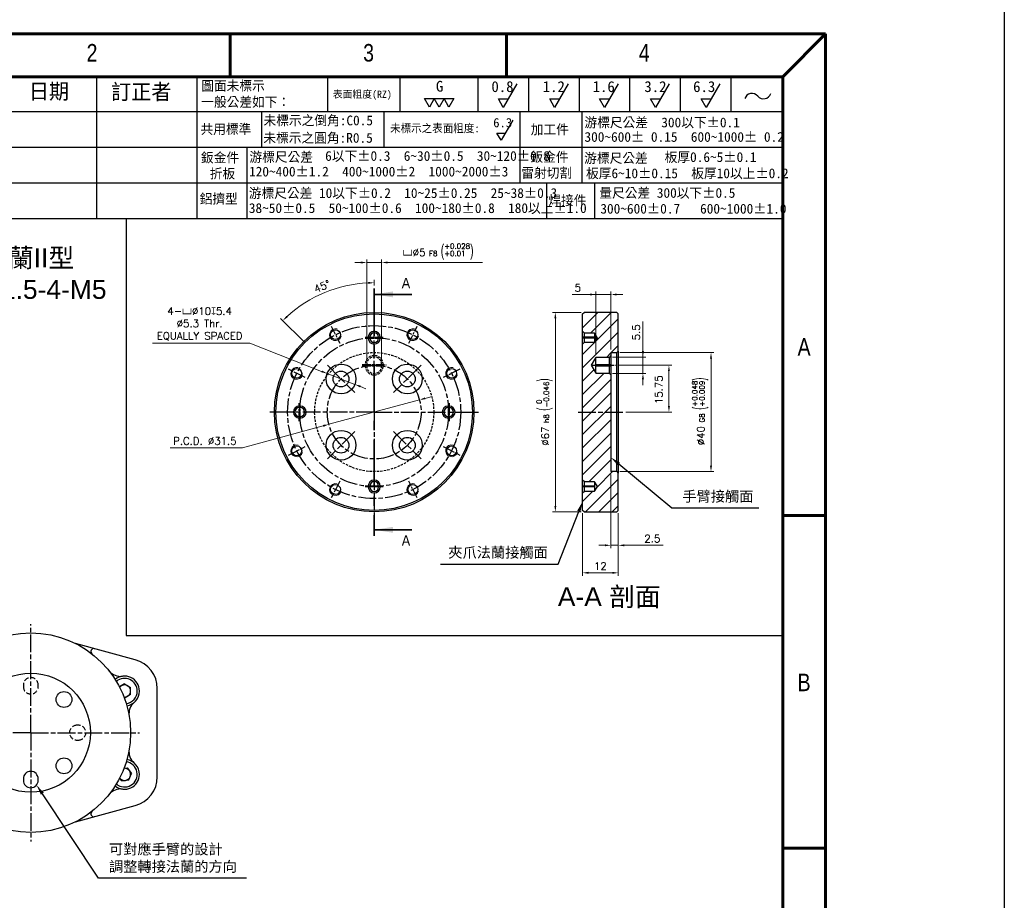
# Model space of a CAD drawing. Header units: millimetres. Extents: x 0 to 7391, y -1386 to 1502.
# Tile 57 of 127: x 5959 to 6289, y -322 to -26. Entities that reach past the tile are written whole.
import ezdxf
from ezdxf.enums import TextEntityAlignment as Align

# ---------------------------------------------------------------- set-up
doc = ezdxf.new("R2010")
doc.units = ezdxf.units.MM
doc.header["$LTSCALE"] = 0.5
for name, pattern in [('AM_ISO08W050', [18, 12, -1.5, 3, -1.5]), ('AM_ISO08W050x2', [9, 6, -0.75, 1.5, -0.75]), ('CENTER', [50.8, 31.75, -6.35, 6.35, -6.35]), ('HIDDEN', [9.525, 6.35, -3.175])]:
    doc.linetypes.add(name, pattern=pattern)
doc.layers.add('AM_5', color=3, linetype='Continuous', lineweight=25)
doc.layers.add('AM_7', color=4, linetype='AM_ISO08W050', lineweight=25)
doc.layers.add('BORDER', color=7, linetype='Continuous')
doc.layers.add('圖框', color=7, linetype='Continuous')
doc.styles.add('SEACAD_arial_ttf', font='arial.ttf', dxfattribs={"height": 0.2})
doc.styles.add('SLDTEXTSTYLE0', font='GOTHIC.TTF', dxfattribs={"width": 0.913})
doc.styles.get("Standard").update_dxf_attribs({"font": 'arial.ttf'})
doc.styles.add('尺寸標註', font='romans.shx', dxfattribs={"bigfont": 'CHINESET.SHX'})
doc.styles.add('標題欄', font='txt')
doc.dimstyles.new('複本 CNS2-1$0', dxfattribs={"dimtxt": 2.5, "dimasz": 2, "dimexe": 1, "dimexo": 1, "dimgap": 1, "dimtad": 1, "dimdsep": 46, "dimtxsty": '尺寸標註', "dimcen": 0, "dimclrd": 2, "dimclre": 2, "dimclrt": 3, "dimadec": 0, "dimazin": 2, "dimtp": 0.1, "dimtm": 0.1, "dimtfac": 0.71, "dimtmove": 0, "dimatfit": 0, "dimfxl": 0, "dimlwd": 13, "dimlwe": 13, "dimarcsym": 0})
doc.dimstyles.new('複本 CNS2-1$2', dxfattribs={"dimtxt": 2.5, "dimasz": 2, "dimexe": 1, "dimexo": 1, "dimgap": 1, "dimtad": 1, "dimtoh": 1, "dimdsep": 46, "dimtxsty": '尺寸標註', "dimcen": 0, "dimclrd": 2, "dimclre": 2, "dimclrt": 3, "dimadec": 0, "dimazin": 2, "dimtp": 0.1, "dimtm": 0.1, "dimtfac": 0.71, "dimtmove": 0, "dimatfit": 0, "dimfxl": 0, "dimlwd": 13, "dimlwe": 13, "dimarcsym": 0})
doc.dimstyles.new('複本 CNS2-1$3', dxfattribs={"dimtxt": 2.5, "dimasz": 2, "dimexe": 1, "dimexo": 1, "dimgap": 1, "dimtad": 1, "dimtoh": 1, "dimdsep": 46, "dimtxsty": '尺寸標註', "dimcen": 0, "dimclrd": 2, "dimclre": 2, "dimclrt": 3, "dimadec": 0, "dimazin": 2, "dimtp": 0.1, "dimtm": 0.1, "dimtfac": 0.71, "dimtmove": 0, "dimatfit": 0, "dimfxl": 0, "dimlwd": 13, "dimlwe": 13, "dimarcsym": 0})

# ---------------------------------------------------------------- blocks, each defined once
blk = doc.blocks.new('*S447')
at = {"layer": 'AM_5', "color": 7}
for p, q in [((10208.86, -1117.88), (10189.97, -1089.53)), ((10258.6, -1117.88), (10208.86, -1117.88))]:
    blk.add_line(p, q, dxfattribs=at)
at = {"layer": 'AM_5', "color": 7, "linetype": 'Continuous'}
blk.add_trace([(10190.45, -1089.2), (10189.48, -1089.85), (10188.03, -1086.61)], dxfattribs=at)
at = {"layer": 'AM_5', "color": 2, "insert": (10212.36, -1116.13), "char_height": 3.5, "attachment_point": 7}
blk.add_mtext('{\\fPMingLiU|b0|i0|c136|p18;可對應手臂的設計\\P調整轉接法蘭的方向}', dxfattribs=at)
blk = doc.blocks.new('A4橫')
at = {"layer": 'BORDER', "color": 123, "linetype": 'Continuous', "lineweight": 60, "ltscale": 25.4}
for p, q in [((4924.32, 1453.75), (4731.53, 1453.75)), ((4824.32, 1453.75), (4824.32, 1446.54)), ((4870.72, 1453.75), (4870.72, 1446.54)), ((4924.32, 1453.75), (4917.11, 1446.54)), ((4924.32, 1170.89), (4924.32, 1453.75)), ((4917.11, 1446.54), (4731.53, 1446.54)), ((4917.11, 1446.54), (4917.11, 1170.89)), ((4924.32, 1372.83), (4917.11, 1372.83)), ((4924.32, 1316.96), (4917.11, 1316.96))]:
    blk.add_line(p, q, dxfattribs=at)
at = {"layer": 'BORDER', "color": 60, "linetype": 'Continuous', "ltscale": 25.4}
for p, q in [((4801.85, 1446.54), (4801.85, 1422.7)), ((4818.71, 1446.54), (4818.71, 1422.7)), ((4840.67, 1446.54), (4840.67, 1440.65)), ((4852.8, 1446.54), (4852.8, 1440.65)), ((4865.9, 1446.54), (4865.9, 1440.65)), ((4865.9, 1446.54), (4865.9, 1440.65)), ((4874.4, 1446.54), (4874.4, 1440.65)), ((4882.9, 1446.54), (4882.9, 1440.65)), ((4891.4, 1446.54), (4891.4, 1440.65)), ((4899.9, 1446.54), (4899.9, 1440.65)), ((4908.4, 1446.54), (4908.4, 1440.65)), ((4818.71, 1440.65), (4731.53, 1440.65)), ((4917.11, 1440.65), (4818.86, 1440.65)), ((4829.59, 1440.65), (4829.59, 1434.67)), ((4850.09, 1440.65), (4850.09, 1434.67)), ((4872.93, 1440.65), (4872.93, 1434.67)), ((4883.39, 1440.65), (4883.39, 1434.67)), ((4818.71, 1434.67), (4731.53, 1434.67)), ((4917.11, 1434.67), (4818.86, 1434.67)), ((4827.11, 1434.69), (4827.11, 1422.7)), ((4872.93, 1434.67), (4872.93, 1428.69)), ((4883.39, 1434.67), (4883.39, 1428.69)), ((4917.11, 1428.69), (4731.53, 1428.69)), ((4877.44, 1428.69), (4877.44, 1422.7)), ((4885.49, 1428.69), (4885.49, 1422.7)), ((4917.11, 1422.7), (4731.53, 1422.7))]:
    blk.add_line(p, q, dxfattribs=at)
at = {"layer": 'BORDER', "color": 2, "linetype": 'Continuous', "ltscale": 25.4}
for p, q in [((4872.47, 1445.36), (4870.18, 1441.39)), ((4881.09, 1445.36), (4878.8, 1441.39)), ((4889.47, 1445.36), (4887.18, 1441.39)), ((4898.02, 1445.36), (4895.73, 1441.39)), ((4906.52, 1445.36), (4904.23, 1441.39)), ((4857.76, 1441.45), (4856.93, 1442.88)), ((4856.93, 1442.88), (4858.58, 1442.88)), ((4858.58, 1442.88), (4857.76, 1441.45)), ((4859.4, 1441.45), (4858.58, 1442.88)), ((4858.58, 1442.88), (4860.23, 1442.88)), ((4860.23, 1442.88), (4859.4, 1441.45)), ((4861.05, 1441.45), (4860.23, 1442.88)), ((4860.23, 1442.88), (4861.88, 1442.88)), ((4861.88, 1442.88), (4861.05, 1441.45)), ((4870.18, 1441.39), (4869.35, 1442.82)), ((4869.35, 1442.82), (4871, 1442.82)), ((4878.8, 1441.39), (4877.97, 1442.82)), ((4877.97, 1442.82), (4879.62, 1442.82)), ((4887.18, 1441.39), (4886.35, 1442.82)), ((4886.35, 1442.82), (4888, 1442.82)), ((4895.73, 1441.39), (4894.9, 1442.82)), ((4894.9, 1442.82), (4896.55, 1442.82)), ((4904.23, 1441.39), (4903.41, 1442.82)), ((4903.41, 1442.82), (4905.06, 1442.82)), ((4871.77, 1439.25), (4869.82, 1435.87)), ((4869.82, 1435.87), (4869.12, 1437.09)), ((4869.12, 1437.09), (4870.52, 1437.09))]:
    blk.add_line(p, q, dxfattribs=at)
for centre, start, end in [((4911.95, 1442.49), 39.8056, 162.5792), ((4913.89, 1444.1), 219.8056, 342.5792)]:
    blk.add_arc(centre, 1.26, start, end, dxfattribs=at)
at = {"layer": 'BORDER', "color": 60, "linetype": 'Continuous', "ltscale": 25.4, "style": 'SEACAD_arial_ttf', "width": 0.8}
for s, p in [('2', (4800.19, 1452.04)), ('3', (4846.64, 1452.04)), ('4', (4892.93, 1452.04)), ('A', (4919.6, 1402.64)), ('B', (4919.6, 1346.29))]:
    blk.add_text(s, height=2.94, dxfattribs=at).set_placement(p, align=Align.TOP_LEFT)
at = {"layer": '圖框', "style": '標題欄'}
for s, height, p in [('日期', 2.605, (4790.48, 1445.4)), ('訂正者', 2.605, (4804.3, 1445.32)), ('圖面未標示', 1.641, (4819.45, 1445.85)), ('G', 1.82, (4858.86, 1445.86)), ('0.8', 1.824, (4868.18, 1445.8)), ('1.2', 1.824, (4876.8, 1445.8)), ('1.6', 1.824, (4885.18, 1445.8)), ('3.2', 1.824, (4893.87, 1445.8)), ('6.3', 1.824, (4902.06, 1445.8)), ('表面粗度(RZ)', 1.221, (4841.55, 1444.22)), ('一般公差如下：', 1.641, (4819.45, 1443.14)), ('共用標準', 1.641, (4819.33, 1438.58)), ('未標示之倒角:C0.5', 1.6413, (4829.91, 1440.03)), ('未標示之表面粗度:', 1.36, (4851.17, 1438.57)), ('6.3', 1.553, (4868.49, 1439.61)), ('加工件', 1.641, (4874.79, 1438.51)), ('游標尺公差  300以下%%P0.1', 1.6413, (4883.81, 1439.69)), ('未標示之圓角:R0.5', 1.6413, (4829.88, 1437.1)), ('300~600%%P 0.15  600~1000%%P 0.2', 1.6413, (4883.81, 1437.26)), ('鈑金件', 1.641, (4819.41, 1433.79)), ('游標尺公差', 1.641, (4827.54, 1433.9)), ('6以下%%P0.3  6~30%%P0.5  30~120%%P0.8', 1.6413, (4840.26, 1434.06)), ('鈑金件', 1.641, (4874.74, 1433.9)), ('游標尺公差', 1.641, (4883.77, 1433.71)), ('板厚0.6~5%%P0.1', 1.6413, (4897.28, 1433.87)), ('折板', 1.641, (4820.88, 1431.11)), ('120~400%%P1.2  400~1000%%P2  1000~2000%%P3', 1.6413, (4827.48, 1431.44)), ('雷射切割', 1.641, (4873.21, 1431.22)), ('板厚6~10%%P0.15  板厚10以上%%P0.2', 1.6413, (4884.08, 1431.15)), ('鋁擠型', 1.641, (4819.18, 1426.88)), ('游標尺公差 10以下%%P0.2  10~25%%P0.25  25~38%%P0.3', 1.6413, (4827.44, 1427.83)), ('量尺公差 300以下%%P0.5  ', 1.6413, (4886.31, 1427.86)), ('38~50%%P0.5  50~100%%P0.6  100~180%%P0.8  180以上%%P1.0', 1.6413, (4827.44, 1425.3)), ('焊接件', 1.641, (4877.74, 1426.61)), ('300~600%%P0.7   600~1000%%P1.0', 1.6413, (4886.48, 1425.2))]:
    blk.add_text(s, height=height, dxfattribs=at).set_placement(p, align=Align.TOP_LEFT)
blk = doc.blocks.new('*D190')
at = {"layer": 'AM_5', "color": 2, "lineweight": 13}
for p, q in [((6147.27, -124.2), (6137.62, -124.2)), ((6138.62, -126.2), (6138.62, -189.2)), ((6147.27, -191.2), (6137.62, -191.2))]:
    blk.add_line(p, q, dxfattribs=at)
at = {"layer": 'AM_5', "color": 2}
for points in [[(6138.29, -126.2), (6138.96, -126.2), (6138.62, -124.2)], [(6138.29, -189.2), (6138.96, -189.2), (6138.62, -191.2)]]:
    blk.add_solid(points, dxfattribs=at)
at = {"layer": 'Defpoints', "color": 0}
for p in [(6148.27, -124.2), (6138.62, -191.2), (6148.27, -191.2)]:
    blk.add_point(p, dxfattribs=at)
at = {"layer": 'AM_5', "color": 3, "insert": (6134.96, -157.7), "char_height": 2.5, "attachment_point": 5, "rotation": 90, "style": '尺寸標註'}
blk.add_mtext('%%C67{}{\\H0.7x;\\C3; h8 {\\H2x;\\W0.5;(}\\S 0^ -0.046;{\\H2x;\\W0.5;)}}', dxfattribs=at)
blk = doc.blocks.new('*D191')
at = {"layer": 'AM_5', "color": 2, "lineweight": 13}
for p, q in [((6159.77, -141.95), (6177.78, -141.95)), ((6176.78, -143.95), (6176.78, -155.7)), ((6162.27, -157.7), (6177.78, -157.7))]:
    blk.add_line(p, q, dxfattribs=at)
at = {"layer": 'AM_5', "color": 2}
for points in [[(6176.45, -143.95), (6177.11, -143.95), (6176.78, -141.95)], [(6176.45, -155.7), (6177.11, -155.7), (6176.78, -157.7)]]:
    blk.add_solid(points, dxfattribs=at)
at = {"layer": 'Defpoints', "color": 0}
for p in [(6158.77, -141.95), (6161.27, -157.7), (6176.78, -157.7)]:
    blk.add_point(p, dxfattribs=at)
at = {"layer": 'AM_5', "color": 3, "insert": (6173.36, -150.19), "char_height": 2.5, "attachment_point": 5, "rotation": 90, "style": '尺寸標註'}
blk.add_mtext('15.75', dxfattribs=at)
blk = doc.blocks.new('*D192')
at = {"layer": 'AM_5', "color": 2, "lineweight": 13}
for p, q in [((6168.05, -127.29), (6168.05, -139.2)), ((6168.05, -137.2), (6168.05, -135.2)), ((6157.77, -139.2), (6169.05, -139.2)), ((6168.05, -139.2), (6168.05, -144.7)), ((6168.05, -139.2), (6168.05, -144.7)), ((6157.77, -144.7), (6169.05, -144.7)), ((6168.05, -146.7), (6168.05, -148.7))]:
    blk.add_line(p, q, dxfattribs=at)
at = {"layer": 'AM_5', "color": 2}
for points in [[(6167.72, -137.2), (6168.38, -137.2), (6168.05, -139.2)], [(6167.72, -146.7), (6168.38, -146.7), (6168.05, -144.7)]]:
    blk.add_solid(points, dxfattribs=at)
at = {"layer": 'Defpoints', "color": 0}
for p in [(6156.77, -139.2), (6156.77, -144.7), (6168.05, -144.7)]:
    blk.add_point(p, dxfattribs=at)
at = {"layer": 'AM_5', "color": 3, "insert": (6165.8, -130.91), "char_height": 2.5, "attachment_point": 5, "rotation": 90, "style": '尺寸標註'}
blk.add_mtext('5.5', dxfattribs=at)
blk = doc.blocks.new('*D193')
at = {"layer": 'AM_5', "color": 2, "lineweight": 13}
for p, q in [((6160.27, -137.7), (6191.91, -137.7)), ((6190.91, -139.7), (6190.91, -175.7)), ((6160.27, -177.7), (6191.91, -177.7))]:
    blk.add_line(p, q, dxfattribs=at)
at = {"layer": 'AM_5', "color": 2}
for points in [[(6190.58, -139.7), (6191.24, -139.7), (6190.91, -137.7)], [(6190.58, -175.7), (6191.24, -175.7), (6190.91, -177.7)]]:
    blk.add_solid(points, dxfattribs=at)
at = {"layer": 'Defpoints', "color": 0}
for p in [(6159.27, -137.7), (6159.27, -177.7), (6190.91, -177.7)]:
    blk.add_point(p, dxfattribs=at)
at = {"layer": 'AM_5', "color": 3, "insert": (6187.24, -157.47), "char_height": 2.5, "attachment_point": 5, "rotation": 90, "style": '尺寸標註'}
blk.add_mtext('%%C40{}{\\H0.7x;\\C3; G8 {\\H2x;\\W0.5;(}\\S+0.048^ +0.009;{\\H2x;\\W0.5;)}}', dxfattribs=at)
blk = doc.blocks.new('*D194')
at = {"layer": 'AM_5', "color": 2, "lineweight": 13}
for p, q in [((6144.32, -118.2), (6152.27, -118.2)), ((6150.27, -118.2), (6148.27, -118.2)), ((6152.27, -138.2), (6152.27, -117.2)), ((6152.27, -118.2), (6157.27, -118.2)), ((6152.27, -118.2), (6157.27, -118.2)), ((6157.27, -136.7), (6157.27, -117.2)), ((6159.27, -118.2), (6161.27, -118.2))]:
    blk.add_line(p, q, dxfattribs=at)
at = {"layer": 'AM_5', "color": 2}
for points in [[(6150.27, -117.87), (6150.27, -118.54), (6152.27, -118.2)], [(6159.27, -117.87), (6159.27, -118.54), (6157.27, -118.2)]]:
    blk.add_solid(points, dxfattribs=at)
at = {"layer": 'Defpoints', "color": 0}
for p in [(6157.27, -118.2), (6157.27, -137.7), (6152.27, -139.2)]:
    blk.add_point(p, dxfattribs=at)
at = {"layer": 'AM_5', "color": 3, "insert": (6146.15, -115.95), "char_height": 2.5, "attachment_point": 5, "style": '尺寸標註'}
blk.add_mtext('5', dxfattribs=at)
blk = doc.blocks.new('*D195')
at = {"layer": 'AM_5', "color": 2, "lineweight": 13}
for p, q in [((6157.27, -178.7), (6157.27, -203.45)), ((6159.77, -191.7), (6159.77, -203.45)), ((6155.27, -202.45), (6153.27, -202.45)), ((6157.27, -202.45), (6159.77, -202.45)), ((6161.77, -202.45), (6174.82, -202.45))]:
    blk.add_line(p, q, dxfattribs=at)
at = {"layer": 'AM_5', "color": 2}
for points in [[(6155.27, -202.12), (6155.27, -202.78), (6157.27, -202.45)], [(6161.77, -202.12), (6161.77, -202.78), (6159.77, -202.45)]]:
    blk.add_solid(points, dxfattribs=at)
at = {"layer": 'Defpoints', "color": 0}
for p in [(6157.27, -177.7), (6159.77, -190.7), (6159.77, -202.45)]:
    blk.add_point(p, dxfattribs=at)
at = {"layer": 'AM_5', "color": 3, "insert": (6171.2, -200.2), "char_height": 2.5, "attachment_point": 5, "style": '尺寸標註'}
blk.add_mtext('2.5', dxfattribs=at)
blk = doc.blocks.new('*D196')
at = {"layer": 'AM_5', "color": 2, "lineweight": 13}
for p, q in [((6147.77, -191.7), (6147.77, -212.69)), ((6159.77, -191.7), (6159.77, -212.69)), ((6149.77, -211.69), (6157.77, -211.69))]:
    blk.add_line(p, q, dxfattribs=at)
at = {"layer": 'AM_5', "color": 2}
for points in [[(6149.77, -211.35), (6149.77, -212.02), (6147.77, -211.69)], [(6157.77, -211.35), (6157.77, -212.02), (6159.77, -211.69)]]:
    blk.add_solid(points, dxfattribs=at)
at = {"layer": 'Defpoints', "color": 0}
for p in [(6147.77, -190.7), (6159.77, -190.7), (6159.77, -211.69)]:
    blk.add_point(p, dxfattribs=at)
at = {"layer": 'AM_5', "color": 3, "insert": (6153.75, -209.44), "char_height": 2.5, "attachment_point": 5, "style": '尺寸標註'}
blk.add_mtext('12', dxfattribs=at)
blk = doc.blocks.new('*S470')
at = {"layer": 'AM_5', "color": 7}
for p, q in [((10401.46, -993.59), (10383.63, -978.81)), ((10430.62, -993.59), (10401.46, -993.59))]:
    blk.add_line(p, q, dxfattribs=at)
at = {"layer": 'AM_5', "color": 7, "linetype": 'Continuous'}
blk.add_trace([(10384.01, -978.36), (10383.26, -979.25), (10380.94, -976.57)], dxfattribs=at)
at = {"layer": 'AM_5', "color": 2, "insert": (10404.96, -991.84), "char_height": 3.5, "attachment_point": 7}
blk.add_mtext('{\\fPMingLiU|b0|i0|c136|p18;手臂接觸面}', dxfattribs=at)
blk = doc.blocks.new('*S471')
at = {"layer": 'AM_5', "color": 7}
for p, q in [((10363.26, -1012.39), (10370.17, -994.68)), ((10323.72, -1012.39), (10363.26, -1012.39))]:
    blk.add_line(p, q, dxfattribs=at)
at = {"layer": 'AM_5', "color": 7, "linetype": 'Continuous'}
blk.add_trace([(10370.71, -994.89), (10369.63, -994.47), (10371.44, -991.42)], dxfattribs=at)
at = {"layer": 'AM_5', "color": 2, "insert": (10359.76, -1010.64), "char_height": 3.5, "attachment_point": 9}
blk.add_mtext('{\\fPMingLiU|b0|i0|c136|p18;夾爪法蘭接觸面}', dxfattribs=at)
blk = doc.blocks.new('*D197')
at = {"layer": 'AM_5', "color": 2, "lineweight": 13}
for p, q in [((6077.77, -115.16), (6077.77, -113.26)), ((6054.44, -134.37), (6046.35, -126.28))]:
    blk.add_line(p, q, dxfattribs=at)
blk.add_arc((6077.77, -157.7), 43.44, 92.6382, 132.3618, dxfattribs=at)
at = {"layer": 'AM_5', "color": 2}
for points in [[(6075.77, -113.98), (6075.78, -114.64), (6077.77, -114.26)], [(6048.73, -125.85), (6048.27, -125.37), (6047.06, -126.99)]]:
    blk.add_solid(points, dxfattribs=at)
at = {"layer": 'Defpoints', "color": 0}
for p in [(6066.53, -115.74), (6077.77, -116.16), (6055.14, -135.08), (6062.04, -141.97), (6077.77, -199.24)]:
    blk.add_point(p, dxfattribs=at)
at = {"layer": 'AM_5', "color": 3, "insert": (6060.29, -115.49), "char_height": 2.5, "attachment_point": 5, "rotation": 22.5, "style": '尺寸標註'}
blk.add_mtext('45°', dxfattribs=at)
blk = doc.blocks.new('*D198')
at = {"layer": 'AM_5', "color": 2, "lineweight": 13}
for p, q in [((6073.27, -107.46), (6071.27, -107.46)), ((6075.27, -140.7), (6075.27, -106.46)), ((6075.27, -107.46), (6080.27, -107.46)), ((6080.27, -140.7), (6080.27, -106.46)), ((6082.27, -107.46), (6114.15, -107.46))]:
    blk.add_line(p, q, dxfattribs=at)
at = {"layer": 'AM_5', "color": 2}
for points in [[(6073.27, -107.13), (6073.27, -107.79), (6075.27, -107.46)], [(6082.27, -107.13), (6082.27, -107.79), (6080.27, -107.46)]]:
    blk.add_solid(points, dxfattribs=at)
at = {"layer": 'Defpoints', "color": 0}
for p in [(6080.27, -107.46), (6075.27, -141.7), (6080.27, -141.7)]:
    blk.add_point(p, dxfattribs=at)
at = {"layer": 'AM_5', "color": 3, "insert": (6099.21, -103.79), "char_height": 2.5, "attachment_point": 5, "style": '尺寸標註'}
blk.add_mtext('{\\Famgdt|c136;v}%%C5{}{\\H0.7x;\\C3; F8 {\\H2x;\\W0.5;(}\\S+0.028^ +0.01;{\\H2x;\\W0.5;)}}', dxfattribs=at)
blk = doc.blocks.new('*D199')
at = {"layer": 'AM_5', "color": 2, "lineweight": 13}
for p, q in [((6092.98, -153.6), (6062.57, -161.81)), ((6094.91, -153.08), (6096.84, -152.55)), ((6060.64, -162.33), (6033.56, -169.65)), ((6033.56, -169.65), (6009.22, -169.65))]:
    blk.add_line(p, q, dxfattribs=at)
at = {"layer": 'AM_5', "color": 2}
for points in [[(6094.82, -152.75), (6094.99, -153.4), (6092.98, -153.6)], [(6060.55, -162.01), (6060.72, -162.66), (6062.57, -161.81)]]:
    blk.add_solid(points, dxfattribs=at)
at = {"layer": 'Defpoints', "color": 0}
for p in [(6092.98, -153.6), (6062.57, -161.81)]:
    blk.add_point(p, dxfattribs=at)
at = {"layer": 'AM_5', "color": 3, "insert": (6020.89, -167.4), "char_height": 2.5, "attachment_point": 5, "style": '尺寸標註'}
blk.add_mtext('P.C.D. ∅31.5', dxfattribs=at)
blk = doc.blocks.new('*D200')
at = {"layer": 'AM_5', "color": 2, "lineweight": 13}
for p, q in [((6036.03, -134.6), (6003.25, -134.6)), ((6060.12, -144.02), (6036.03, -134.6)), ((6071.29, -148.39), (6061.98, -144.75)), ((6073.15, -149.12), (6075.02, -149.85))]:
    blk.add_line(p, q, dxfattribs=at)
at = {"layer": 'AM_5', "color": 2}
for points in [[(6060.24, -143.71), (6060, -144.33), (6061.98, -144.75)], [(6073.28, -148.81), (6073.03, -149.43), (6071.29, -148.39)]]:
    blk.add_solid(points, dxfattribs=at)
at = {"layer": 'Defpoints', "color": 0}
for p in [(6061.98, -144.75), (6071.29, -148.39)]:
    blk.add_point(p, dxfattribs=at)
at = {"layer": 'AM_5', "color": 3, "insert": (6019.14, -128.06), "char_height": 2.5, "attachment_point": 5, "style": '尺寸標註'}
blk.add_mtext('4-{\\Famgdt|c136;v}∅10{\\Famgdt|c136;x}5.4\\P∅5.3 Thr.\\PEQUALLY SPACED', dxfattribs=at)

msp = doc.modelspace()

# ---------------------------------------------------------------- hatches: boundary and pattern name
at = {"linetype": 'Continuous', "lineweight": 18}
h = msp.add_hatch(dxfattribs=at)
h.set_pattern_fill('ANSI31', style=0)
h.set_pattern_definition([(45, (2817.3553, -1475.128), (-2.245064, 2.245064), [])])
h.paths.add_polyline_path([(6147.772, -180.555), (6148.272, -181.055), (6151.772, -181.055), (6151.772, -181.205), (6152.674, -182.705), (6151.772, -184.205), (6151.772, -184.355), (6148.272, -184.355), (6147.772, -184.855), (6147.772, -190.705), (6148.272, -191.205), (6159.272, -191.205), (6159.772, -190.705), (6159.772, -178.205), (6159.272, -177.705), (6157.272, -177.705), (6157.272, -145.205), (6156.772, -144.705), (6152.272, -144.705), (6152.272, -144.455), (6150.77, -141.955), (6152.272, -139.455), (6152.272, -139.205), (6156.772, -139.205), (6157.272, -138.705), (6157.272, -137.705), (6159.272, -137.705), (6159.772, -137.205), (6159.772, -124.705), (6159.272, -124.205), (6148.272, -124.205), (6147.772, -124.705), (6147.772, -130.555), (6148.272, -131.055), (6151.772, -131.055), (6151.772, -131.205), (6152.674, -132.705), (6151.772, -134.205), (6151.772, -134.355), (6148.272, -134.355), (6147.772, -134.855)], flags=0)

# ---------------------------------------------------------------- linework, layer by layer
at = {"color": 7}
for p, q in [((5994.488, -92.741), (5994.488, -232.741)), ((5994.488, -232.741), (6215.01, -232.741)), ((5959.925, -280.89), (5959.925, -281.39)), ((5964.925, -281.39), (5964.925, -280.89))]:
    msp.add_line(p, q, dxfattribs=at)
at = {"color": 7, "linetype": 'CENTER', "lineweight": 35}
msp.add_line((6077.772, -116.165), (6077.772, -199.245), dxfattribs=at)
at = {"color": 7, "linetype": 'Continuous', "lineweight": 35}
for p, q in [((6090.472, -118.165), (6077.772, -118.165)), ((6090.472, -197.245), (6077.772, -197.245))]:
    msp.add_line(p, q, dxfattribs=at)
at = {"color": 7, "linetype": 'Continuous', "lineweight": 25}
for p, q in [((6147.772, -124.705), (6148.272, -124.205)), ((6147.772, -130.555), (6147.772, -124.705)), ((6159.272, -124.205), (6148.272, -124.205)), ((6159.272, -124.205), (6159.772, -124.705)), ((6159.772, -137.205), (6159.772, -124.705)), ((6148.272, -131.055), (6147.772, -130.555)), ((6147.772, -132.555), (6147.772, -130.555)), ((6148.272, -131.055), (6151.772, -131.055)), ((6148.272, -131.055), (6148.272, -132.555)), ((6151.772, -131.205), (6151.772, -131.055)), ((6151.772, -131.205), (6152.674, -132.705)), ((6151.772, -131.205), (6151.772, -132.705)), ((6075.772, -132.855), (6075.772, -132.555)), ((6076.272, -132.555), (6075.772, -132.555)), ((6076.272, -132.855), (6075.772, -132.855)), ((6076.272, -132.555), (6076.272, -132.855)), ((6079.772, -132.555), (6079.272, -132.555)), ((6079.272, -132.855), (6079.272, -132.555)), ((6079.772, -132.855), (6079.272, -132.855)), ((6079.772, -132.555), (6079.772, -132.855)), ((6148.272, -132.555), (6147.772, -132.555)), ((6147.772, -132.855), (6147.772, -132.555)), ((6148.272, -132.855), (6147.772, -132.855)), ((6147.772, -134.855), (6147.772, -132.855)), ((6147.772, -134.855), (6148.272, -134.355)), ((6147.772, -180.555), (6147.772, -134.855)), ((6151.772, -132.555), (6148.272, -132.555)), ((6148.272, -132.555), (6148.272, -132.855)), ((6148.272, -132.855), (6148.272, -134.355)), ((6151.772, -132.855), (6148.272, -132.855)), ((6151.772, -134.355), (6148.272, -134.355)), ((6152.674, -132.705), (6151.772, -134.205)), ((6151.772, -132.705), (6151.772, -134.205)), ((6151.772, -134.355), (6151.772, -134.205)), ((6157.272, -138.705), (6156.772, -139.205)), ((6157.272, -137.705), (6159.272, -137.705)), ((6157.272, -137.705), (6157.272, -138.705)), ((6157.272, -138.705), (6157.272, -141.705)), ((6159.772, -137.205), (6159.272, -137.705)), ((6159.272, -177.705), (6159.272, -137.705)), ((6159.772, -137.205), (6159.772, -178.205)), ((6150.77, -141.955), (6152.272, -139.455)), ((6152.272, -144.455), (6150.77, -141.955)), ((6152.272, -139.205), (6156.772, -139.205)), ((6152.272, -139.205), (6152.272, -139.455)), ((6152.272, -141.955), (6152.272, -139.455)), ((6152.272, -141.705), (6156.772, -141.705)), ((6152.272, -144.455), (6152.272, -141.955)), ((6152.272, -142.205), (6156.772, -142.205)), ((6156.772, -141.705), (6156.772, -139.205)), ((6156.772, -141.705), (6157.272, -141.705)), ((6156.772, -142.205), (6156.772, -141.705)), ((6156.772, -142.205), (6157.272, -142.205)), ((6156.772, -144.705), (6156.772, -142.205)), ((6157.272, -141.705), (6157.272, -142.205)), ((6157.272, -142.205), (6157.272, -145.205)), ((6152.272, -144.455), (6152.272, -144.705)), ((6156.772, -144.705), (6152.272, -144.705)), ((6156.772, -144.705), (6157.272, -145.205)), ((6157.272, -145.205), (6157.272, -177.705)), ((6052.622, -155.705), (6052.622, -156.205)), ((6052.622, -155.705), (6052.922, -155.705)), ((6052.922, -156.205), (6052.622, -156.205)), ((6052.922, -155.705), (6052.922, -156.205)), ((6102.622, -155.705), (6102.922, -155.705)), ((6102.622, -156.205), (6102.622, -155.705)), ((6102.922, -156.205), (6102.622, -156.205)), ((6102.922, -156.205), (6102.922, -155.705)), ((6052.622, -159.205), (6052.622, -159.705)), ((6052.622, -159.205), (6052.922, -159.205)), ((6052.922, -159.705), (6052.622, -159.705)), ((6052.922, -159.205), (6052.922, -159.705)), ((6102.622, -159.705), (6102.622, -159.205)), ((6102.622, -159.205), (6102.922, -159.205)), ((6102.922, -159.705), (6102.622, -159.705)), ((6102.922, -159.705), (6102.922, -159.205)), ((6159.272, -177.705), (6157.272, -177.705)), ((6159.272, -177.705), (6159.772, -178.205)), ((6159.772, -190.705), (6159.772, -178.205)), ((6148.272, -181.055), (6147.772, -180.555)), ((6147.772, -182.555), (6147.772, -180.555)), ((6148.272, -181.055), (6151.772, -181.055)), ((6148.272, -181.055), (6148.272, -182.555)), ((6151.772, -181.205), (6151.772, -181.055)), ((6151.772, -181.205), (6152.674, -182.705)), ((6151.772, -181.205), (6151.772, -182.705)), ((6075.772, -182.855), (6075.772, -182.555)), ((6076.272, -182.555), (6075.772, -182.555)), ((6076.272, -182.855), (6075.772, -182.855)), ((6076.272, -182.555), (6076.272, -182.855)), ((6079.772, -182.555), (6079.272, -182.555)), ((6079.272, -182.855), (6079.272, -182.555)), ((6079.772, -182.855), (6079.272, -182.855)), ((6079.772, -182.555), (6079.772, -182.855)), ((6148.272, -182.555), (6147.772, -182.555)), ((6147.772, -182.855), (6147.772, -182.555)), ((6148.272, -182.855), (6147.772, -182.855)), ((6147.772, -184.855), (6147.772, -182.855)), ((6147.772, -184.855), (6148.272, -184.355)), ((6147.772, -190.705), (6147.772, -184.855)), ((6151.772, -182.555), (6148.272, -182.555)), ((6148.272, -182.555), (6148.272, -182.855)), ((6148.272, -182.855), (6148.272, -184.355)), ((6151.772, -182.855), (6148.272, -182.855)), ((6151.772, -184.355), (6148.272, -184.355)), ((6152.674, -182.705), (6151.772, -184.205)), ((6151.772, -182.705), (6151.772, -184.205)), ((6151.772, -184.355), (6151.772, -184.205)), ((6148.272, -191.205), (6147.772, -190.705)), ((6148.272, -191.205), (6159.272, -191.205)), ((6159.772, -190.705), (6159.272, -191.205)), ((5997.537, -240.891), (5977.481, -235.464)), ((5993.925, -249.032), (5992.196, -250.03)), ((5993.925, -249.032), (5995.967, -250.211)), ((5995.967, -252.569), (5995.967, -250.211)), ((6004.925, -280.236), (6004.925, -250.544)), ((5993.925, -253.748), (5993.813, -253.683)), ((5995.967, -252.569), (5993.925, -253.748)), ((5993.714, -277.358), (5994.828, -277.212)), ((5994.828, -277.212), (5996.263, -279.083)), ((5992.276, -280.594), (5992.304, -280.632)), ((5993.022, -281.568), (5992.276, -280.595)), ((5995.36, -281.261), (5996.263, -279.083)), ((5993.022, -281.568), (5995.36, -281.261)), ((5977.481, -295.316), (5997.537, -289.889))]:
    msp.add_line(p, q, dxfattribs=at)
at = {"color": 7, "linetype": 'HIDDEN', "ltscale": 0.25}
for p, q in [((6074.772, -142.205), (6074.772, -141.705)), ((6074.772, -141.705), (6075.272, -141.705)), ((6074.772, -142.205), (6075.272, -142.205)), ((6075.272, -141.705), (6075.272, -142.205)), ((6080.272, -142.205), (6080.272, -141.705)), ((6080.272, -141.705), (6080.772, -141.705)), ((6080.272, -142.205), (6080.772, -142.205)), ((6080.772, -141.705), (6080.772, -142.205))]:
    msp.add_line(p, q, dxfattribs=at)
at = {"color": 1, "linetype": 'HIDDEN', "lineweight": 25, "ltscale": 0.5}
for p, q in [((5959.925, -249.39), (5959.925, -249.89)), ((5964.925, -249.89), (5964.925, -249.39)), ((5978.425, -262.89), (5977.925, -262.89)), ((5977.925, -267.89), (5978.425, -267.89))]:
    msp.add_line(p, q, dxfattribs=at)
at = {"color": 6}
msp.add_lwpolyline([(5783.848, 1459.353), (6289.429, 1459.353), (6289.429, -1386.361), (5783.848, -1386.361)], close=True, dxfattribs=at)
at = {"color": 7, "linetype": 'Continuous', "lineweight": 25}
for centre, radius in [((6077.772, -157.705), 33.5), ((6077.772, -157.705), 33), ((6064.772, -131.705), 1.65), ((6090.772, -131.705), 1.65), ((6066.635, -146.568), 5), ((6088.909, -146.568), 5), ((6051.772, -144.705), 1.65), ((6066.635, -146.568), 2.65), ((6088.909, -146.568), 2.65), ((6103.772, -144.705), 1.65), ((6066.635, -168.842), 5), ((6088.909, -168.842), 5), ((6066.635, -168.842), 2.65), ((6088.909, -168.842), 2.65), ((6051.772, -170.705), 1.65), ((6103.772, -170.705), 1.65), ((6064.772, -183.705), 1.65), ((6090.772, -183.705), 1.65), ((5962.425, -265.39), 33.5)]:
    msp.add_circle(centre, radius, dxfattribs=at)
at = {"color": 7, "linetype": 'HIDDEN', "ltscale": 0.25}
msp.add_circle((6077.772, -157.705), 20, dxfattribs=at)
at = {"color": 7}
for centre, radius in [((5962.425, -265.39), 20), ((5973.562, -254.253), 2.65), ((5973.562, -276.527), 2.65)]:
    msp.add_circle(centre, radius, dxfattribs=at)
at = {"color": 3, "linetype": 'Continuous', "lineweight": 18}
for centre in [(6064.772, -131.705), (6090.772, -131.705), (6051.772, -144.705), (6103.772, -144.705), (6051.772, -170.705), (6103.772, -170.705), (6064.772, -183.705), (6090.772, -183.705)]:
    msp.add_arc(centre, 2, 75, 345, dxfattribs=at)
at = {"color": 7, "linetype": 'Continuous', "lineweight": 25}
for centre, radius, start, end in [((6077.772, -132.555), 2, 0, 180), ((6077.772, -132.555), 1.5, 0, 180), ((6077.772, -132.855), 2, 180, 0), ((6077.772, -132.855), 1.5, 180, 0), ((6052.622, -157.705), 2, 90, 270), ((6052.622, -157.705), 1.5, 90, 270), ((6052.922, -157.705), 2, 270, 90), ((6052.922, -157.705), 1.5, 270, 90), ((6102.622, -157.705), 2, 90, 270), ((6102.622, -157.705), 1.5, 90, 270), ((6102.922, -157.705), 2, 270, 90), ((6102.922, -157.705), 1.5, 270, 90), ((6077.772, -182.555), 2, 0, 180), ((6077.772, -182.555), 1.5, 0, 180), ((6077.772, -182.855), 2, 180, 0), ((6077.772, -182.855), 1.5, 180, 0), ((5983.606, -238.157), 1, 74.85902, 232.12531), ((5994.925, -250.544), 10, 0, 74.85902), ((5992.599, -241.478), 5, 218.39531, 277.61895), ((5993.925, -251.39), 5, 0, 129.26944), ((5993.925, -251.39), 4.25, 0, 130.6349), ((5993.925, -251.39), 2.042, 120, 143.85914), ((5993.925, -251.39), 2.042, 60, 120), ((5993.925, -251.39), 2.042, 0, 60), ((5993.925, -251.39), 2.042, 264.06584, 300), ((5993.925, -251.39), 4.25, 277.29008, 0), ((5993.925, -251.39), 5, 278.65554, 0), ((5993.925, -251.39), 2.042, 300, 0), ((6000.394, -259.016), 5, 130.30603, 189.52967), ((6000.394, -271.764), 5, 170.47033, 229.69397), ((5993.925, -279.39), 5, 0, 81.34446), ((5993.925, -279.39), 4.25, 229.3651, 82.70992), ((5993.925, -279.39), 2.042, 37.47733, 95.93416), ((5993.925, -279.39), 5, 230.73056, 0), ((5993.925, -279.39), 2.042, 217.47733, 277.47733), ((5993.925, -279.39), 2.042, 277.47733, 337.47733), ((5993.925, -279.39), 2.042, 337.47733, 37.47733), ((5994.925, -280.236), 10, 285.14098, 0), ((5992.599, -289.302), 5, 82.38105, 141.60469), ((5983.606, -292.623), 1, 127.87469, 285.14098)]:
    msp.add_arc(centre, radius, start, end, dxfattribs=at)
at = {"color": 7, "linetype": 'HIDDEN', "ltscale": 0.25}
for centre, radius, start, end in [((6077.772, -141.705), 3, 0, 180), ((6077.772, -142.205), 3, 180, 0), ((6077.772, -141.705), 2.5, 0, 180), ((6077.772, -142.205), 2.5, 180, 0)]:
    msp.add_arc(centre, radius, start, end, dxfattribs=at)
at = {"color": 1, "linetype": 'HIDDEN', "lineweight": 25, "ltscale": 0.5}
for centre, start, end in [((5962.425, -249.39), 0, 180), ((5962.425, -249.89), 180, 0), ((5977.925, -265.39), 90, 270), ((5978.425, -265.39), 270, 90)]:
    msp.add_arc(centre, 2.5, start, end, dxfattribs=at)
at = {"color": 7}
for centre, start, end in [((5962.425, -280.89), 0, 180), ((5962.425, -281.39), 180, 0)]:
    msp.add_arc(centre, 2.5, start, end, dxfattribs=at)
at = {"color": 7, "linetype": 'Continuous', "lineweight": 35}
for points in [[(6077.772, -118.165), (6084.122, -119.181), (6084.122, -117.149)], [(6077.772, -197.245), (6084.122, -198.261), (6084.122, -196.229)]]:
    msp.add_solid(points, dxfattribs=at)
at = {"layer": 'AM_7'}
for p, q in [((6077.772, -157.705), (6077.772, -122.705)), ((6062.039, -141.972), (6071.232, -151.164)), ((6093.505, -141.972), (6084.313, -151.164)), ((6077.772, -157.705), (6042.772, -157.705)), ((6077.772, -157.705), (6112.772, -157.705)), ((6077.772, -157.705), (6077.772, -192.705)), ((6146.272, -157.705), (6161.272, -157.705)), ((6071.232, -164.246), (6062.039, -173.438)), ((6084.313, -164.246), (6093.505, -173.438)), ((5962.425, -265.39), (5962.425, -228.89)), ((5962.425, -265.39), (5925.925, -265.39)), ((5962.425, -265.39), (5998.925, -265.39)), ((5962.425, -265.39), (5962.425, -301.89))]:
    msp.add_line(p, q, dxfattribs=at)
at = {"layer": 'AM_7', "linetype": 'AM_ISO08W050x2'}
for p, q in [((6063.364, -128.887), (6066.181, -134.522)), ((6089.364, -134.522), (6092.181, -128.887)), ((6074.772, -132.555), (6080.772, -132.555)), ((6074.772, -132.855), (6080.772, -132.855)), ((6073.772, -141.705), (6081.772, -141.705)), ((6073.772, -142.205), (6081.772, -142.205)), ((6150.772, -141.955), (6158.772, -141.955)), ((6054.59, -146.114), (6048.955, -143.296)), ((6106.59, -143.296), (6100.955, -146.114)), ((6052.622, -160.705), (6052.622, -154.705)), ((6052.922, -160.705), (6052.922, -154.705)), ((6102.622, -154.705), (6102.622, -160.705)), ((6102.922, -154.705), (6102.922, -160.705)), ((6048.955, -172.114), (6054.59, -169.296)), ((6100.955, -169.296), (6106.59, -172.114)), ((6066.181, -180.887), (6063.364, -186.522)), ((6092.181, -186.522), (6089.364, -180.887)), ((6080.772, -182.555), (6074.772, -182.555)), ((6080.772, -182.855), (6074.772, -182.855))]:
    msp.add_line(p, q, dxfattribs=at)
at = {"layer": 'AM_7'}
for radius in [29.069, 25, 15.75]:
    msp.add_circle((6077.772, -157.705), radius, dxfattribs=at)

# ---------------------------------------------------------------- block references
at = {"xscale": 2, "yscale": 2, "zscale": 2}
msp.add_blockref('A4橫', (-3619.219, -2938.145), dxfattribs=at)
at = {"layer": 'AM_5', "color": 7}
for name in ['*S470', '*S471', '*S447']:
    msp.add_blockref(name, (-4223.669, 803.639), dxfattribs=at)

# ---------------------------------------------------------------- texts
at = {"color": 7, "char_height": 6.35}
for s, width, heights, insert, attachment_point in [('F02:{\\fPMingLiU|b0|i0|c136|p18;夾爪法蘭}+{\\fPMingLiU|b0|i0|c136|p18;手臂轉接法蘭}II{\\fPMingLiU|b0|i0|c136|p18;型}\\P{\\fPMingLiU|b0|i0|c136|p18;可以與符合} ISO 9409-1 31.5-4-M5 {\\fPMingLiU|b0|i0|c136|p18;連接介面的手臂連接}', 140.63922, [0], (5853.848, -102.741), 1), ('A-A {\\fPMingLiU|b0|i0|c136|p18;剖面}', 41.3104, [12.778], (6156.744, -220.053), 5)]:
    msp.add_mtext_dynamic_manual_height_columns(s, width=width, gutter_width=12.5, heights=heights, dxfattribs=dict(at, insert=insert, attachment_point=attachment_point))
at = {"color": 7, "linetype": 'Continuous', "char_height": 3.5, "attachment_point": 1, "style": 'SLDTEXTSTYLE0'}
for insert in [(6087.024, -112.611), (6087.024, -199.094)]:
    msp.add_mtext('A', dxfattribs=dict(at, insert=insert))

# ---------------------------------------------------------------- dimensions: what is measured, and where the dimension line sits
at = {"layer": 'AM_5'}
dim = msp.add_linear_dim(base=(6080.272, -107.46), p1=(6075.272, -141.705), p2=(6080.272, -141.705), text='{\\Famgdt|c136;v}<>{}{\\H0.7x;\\C3; F8 {\\H2x;\\W0.5;(}\\S+0.028^ +0.01;{\\H2x;\\W0.5;)}}', dimstyle='複本 CNS2-1$0', override={"dimpost": '%%C<>', "dimtdec": 3}, dxfattribs=at)
dim.commit()
dim.dimension.update_dxf_attribs({"geometry": '*D198', "text_midpoint": (6099.213, -103.793)})
dim = msp.add_angular_dim_2l(base=(6066.529, -115.745), line1=((6055.145, -135.077), (6062.039, -141.972)), line2=((6077.772, -116.165), (6077.772, -199.245)), dimstyle='複本 CNS2-1$2', override={"dimscale": 1}, dxfattribs=at)
dim.commit()
dim.dimension.update_dxf_attribs({"geometry": '*D197', "text_midpoint": (6060.288, -115.493)})
for base, p1, p2, override, picture, middle in [((6157.272, -118.205), (6152.272, -139.205), (6157.272, -137.705), {"dimtmove": 1}, '*D194', (6146.149, -118.01)), ((6159.772, -202.451), (6157.272, -177.705), (6159.772, -190.705), {"dimscale": 1, "dimlfac": 1}, '*D195', (6171.201, -202.451)), ((6159.772, -211.686), (6147.772, -190.705), (6159.772, -190.705), {"dimscale": 1, "dimlfac": 1}, '*D196', (6153.752, -211.686))]:
    dim = msp.add_linear_dim(base=base, p1=p1, p2=p2, dimstyle='複本 CNS2-1$0', override=override, dxfattribs=at)
    dim.commit()
    dim.dimension.update_dxf_attribs({"geometry": picture, "text_midpoint": middle, "dimtype": 160})
for p1, p2, text, picture, middle in [((6071.292, -148.39), (6061.979, -144.746), '4-{\\Famgdt|c136;v}<>{\\Famgdt|c136;x}5.4^J%%C5.3 Thr.^JEQUALLY SPACED', '*D200', (6019.141, -134.596)), ((6092.977, -153.597), (6062.567, -161.813), 'P.C.D. <>', '*D199', (6020.891, -169.65))]:
    dim = msp.add_diameter_dim_2p(p1=p1, p2=p2, text=text, dimstyle='複本 CNS2-1$3', override={"dimscale": 1, "dimlfac": 1}, dxfattribs=at)
    dim.commit()
    dim.dimension.update_dxf_attribs({"geometry": picture, "text_midpoint": middle, "dimtype": 163})
dim = msp.add_linear_dim(base=(6138.622, -191.205), p1=(6148.272, -124.205), p2=(6148.272, -191.205), angle=90, text='%%C<>{}{\\H0.7x;\\C3; h8 {\\H2x;\\W0.5;(}\\S 0^ -0.046;{\\H2x;\\W0.5;)}}', dimstyle='複本 CNS2-1$0', override={"dimscale": 1, "dimlfac": 1, "dimtp": 0.1, "dimtm": 0.1, "dimtdec": 3, "dimtzin": 8}, dxfattribs=at)
dim.commit()
dim.dimension.update_dxf_attribs({"geometry": '*D190', "text_midpoint": (6134.956, -157.705)})
for base, p1, p2, picture, middle in [((6168.049, -144.705), (6156.772, -139.205), (6156.772, -144.705), '*D192', (6166.736, -130.908)), ((6176.78, -157.705), (6158.772, -141.955), (6161.272, -157.705), '*D191', (6175.606, -150.19))]:
    dim = msp.add_linear_dim(base=base, p1=p1, p2=p2, angle=90, dimstyle='複本 CNS2-1$0', override={"dimtmove": 1}, dxfattribs=at)
    dim.commit()
    dim.dimension.update_dxf_attribs({"geometry": picture, "text_midpoint": middle, "dimtype": 160})
dim = msp.add_linear_dim(base=(6190.908, -177.705), p1=(6159.272, -137.705), p2=(6159.272, -177.705), angle=90, text='%%C<>{}{\\H0.7x;\\C3; G8 {\\H2x;\\W0.5;(}\\S+0.048^ +0.009;{\\H2x;\\W0.5;)}}', dimstyle='複本 CNS2-1$0', override={"dimscale": 1, "dimlfac": 1, "dimpost": '', "dimtdec": 3}, dxfattribs=at)
dim.commit()
dim.dimension.update_dxf_attribs({"geometry": '*D193', "text_midpoint": (6190.908, -157.469), "dimtype": 160})

doc.saveas('drawing.dxf')
